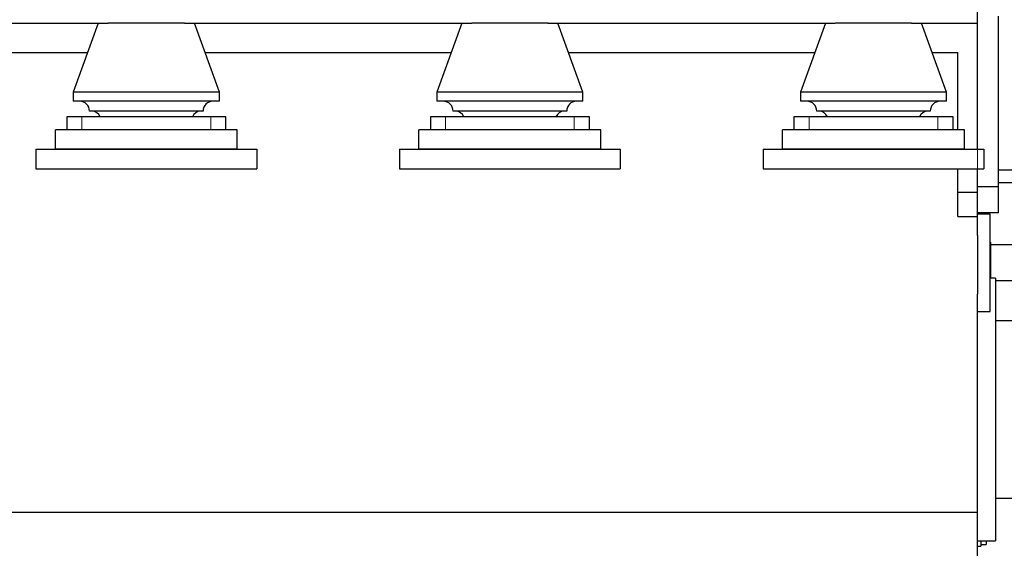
# Model space of a CAD drawing. Header units: inches. Extents: x 0 to 23760, y -13 to 16800.
# Tile 221 of 245: x 19094 to 20611, y 10818 to 11632. Entities that reach past the tile are written whole.
import ezdxf

# ---------------------------------------------------------------- set-up
doc = ezdxf.new("R2010")
doc.units = ezdxf.units.IN
doc.layers.add('1', color=7, linetype='Continuous', true_color=0xffffff)
doc.layers.add('254', color=7, linetype='Continuous', true_color=0xffffff)
doc.styles.add('latin_extended', font='simplex.shx')
doc.dimstyles.get("Standard").update_dxf_attribs({"dimtxt": 0.18, "dimasz": 0.18, "dimexe": 0.18, "dimexo": 0.0625, "dimgap": 0.09, "dimtad": 0, "dimtih": 1, "dimtoh": 1, "dimdec": 4, "dimzin": 0, "dimdsep": 46, "dimtxsty": 'Standard', "dimcen": 0.09, "dimadec": 0, "dimazin": 0, "dimtfac": 1, "dimtdec": 4, "dimtofl": 0, "dimtmove": 0, "dimatfit": 3, "dimfxl": 1, "dimtolj": 1, "dimtzin": 0, "dimarcsym": 0})

# ---------------------------------------------------------------- blocks, each defined once
blk = doc.blocks.new('_U0')
at = {"layer": '254', "color": 3, "linetype": 'Continuous', "lineweight": 13, "transparency": 16777216}
for p, q in [((20569.4, 11678.9), (20569.4, 9407)), ((15299.4, 11586.4), (15299.4, 9407)), ((15439.4, 9447), (20429.4, 9447))]:
    blk.add_line(p, q, dxfattribs=at)
at = {"layer": '254', "color": 3, "transparency": 16777216}
for points in [[(15439.4, 9470.3), (15439.4, 9423.6), (15299.4, 9447)], [(20429.4, 9423.6), (20429.4, 9470.3), (20569.4, 9447)]]:
    blk.add_solid(points, dxfattribs=at)
at = {"layer": 'Defpoints', "color": 0, "transparency": 16777216}
for p in [(20569.4, 11718.9), (15299.4, 11626.4), (20569.4, 9447)]:
    blk.add_point(p, dxfattribs=at)
at = {"layer": '254', "color": 2, "lineweight": 13, "transparency": 16777216, "insert": (17687.7, 9657), "char_height": 140, "attachment_point": 1, "style": 'latin_extended'}
blk.add_mtext('\\A1;5270', dxfattribs=at)
blk = doc.blocks.new('_U1')
at = {"layer": '254', "color": 3, "linetype": 'Continuous', "lineweight": 13, "transparency": 16777216}
for p, q in [((22477.4, 13394.4), (22477.4, 9407)), ((20569.4, 11142.4), (20569.4, 9407)), ((22337.4, 9447), (20709.4, 9447))]:
    blk.add_line(p, q, dxfattribs=at)
at = {"layer": '254', "color": 3, "transparency": 16777216}
for points in [[(20709.4, 9470.3), (20709.4, 9423.6), (20569.4, 9447)], [(22337.4, 9423.6), (22337.4, 9470.3), (22477.4, 9447)]]:
    blk.add_solid(points, dxfattribs=at)
at = {"layer": 'Defpoints', "color": 0, "transparency": 16777216}
for p in [(22477.4, 13434.4), (20569.4, 11182.4), (20569.4, 9447)]:
    blk.add_point(p, dxfattribs=at)
at = {"layer": '254', "color": 2, "lineweight": 13, "transparency": 16777216, "insert": (21290, 9657), "char_height": 140, "attachment_point": 1, "style": 'latin_extended'}
blk.add_mtext('\\A1;1908', dxfattribs=at)

msp = doc.modelspace()

# ---------------------------------------------------------------- linework, layer by layer
at = {"layer": '1', "color": 2, "linetype": 'Continuous', "lineweight": 25}
for p, q in [((20569.393, 11626.36), (20569.393, 11811.36)), ((20601.393, 11637.36), (20601.393, 11374.36)), ((18228.113, 11626.36), (19230.648, 11626.36)), ((19215.393, 11626.36), (19176.893, 11520.36)), ((19348.131, 11626.36), (19230.651, 11626.36)), ((19348.07, 11626.36), (19790.586, 11626.36)), ((19401.893, 11520.36), (19363.393, 11626.36)), ((19775.393, 11626.36), (19736.893, 11520.36)), ((19908.131, 11626.36), (19790.651, 11626.36)), ((19908.09, 11626.36), (20350.606, 11626.36)), ((19961.893, 11520.36), (19923.393, 11626.36)), ((20335.393, 11626.36), (20296.893, 11520.36)), ((20468.131, 11626.36), (20350.651, 11626.36)), ((20468.11, 11626.36), (20569.393, 11626.36)), ((20521.893, 11520.36), (20483.393, 11626.36)), ((20569.393, 11432.361), (20569.393, 11626.36)), ((18259.714, 11581.36), (19198.97, 11581.36)), ((19379.695, 11581.36), (19759.002, 11581.36)), ((19939.728, 11581.36), (20319.035, 11581.36)), ((20499.677, 11581.36), (20539.393, 11581.36)), ((20539.393, 11462.361), (20539.393, 11581.36)), ((19176.893, 11520.36), (19176.893, 11506.128)), ((19401.893, 11520.36), (19176.893, 11520.36)), ((19401.893, 11506.128), (19401.893, 11520.36)), ((19736.893, 11520.36), (19736.893, 11506.128)), ((19961.893, 11520.36), (19736.893, 11520.36)), ((19961.893, 11506.128), (19961.893, 11520.36)), ((20521.893, 11520.36), (20296.893, 11520.36)), ((20296.893, 11520.36), (20296.893, 11506.128)), ((20521.893, 11506.128), (20521.893, 11520.36)), ((19401.893, 11506.128), (19176.893, 11506.128)), ((19961.893, 11506.128), (19736.893, 11506.128)), ((20521.893, 11506.128), (20296.893, 11506.128)), ((19166.893, 11482.36), (19166.893, 11462.36)), ((19190.199, 11482.36), (19166.893, 11482.36)), ((19388.587, 11482.36), (19190.199, 11482.36)), ((19376.893, 11491.128), (19201.893, 11491.128)), ((19411.893, 11482.36), (19388.587, 11482.36)), ((19411.893, 11462.36), (19411.893, 11482.36)), ((19726.893, 11482.36), (19726.893, 11462.36)), ((19750.199, 11482.36), (19726.893, 11482.36)), ((19948.587, 11482.36), (19750.199, 11482.36)), ((19936.893, 11491.128), (19761.893, 11491.128)), ((19971.893, 11482.36), (19948.587, 11482.36)), ((19971.893, 11462.36), (19971.893, 11482.36)), ((20310.199, 11482.36), (20286.893, 11482.36)), ((20286.893, 11482.36), (20286.893, 11462.36)), ((20508.587, 11482.36), (20310.199, 11482.36)), ((20496.893, 11491.128), (20321.893, 11491.128)), ((20531.893, 11482.36), (20508.587, 11482.36)), ((20531.893, 11462.36), (20531.893, 11482.36)), ((19429.393, 11462.36), (19149.393, 11462.36)), ((19149.393, 11432.36), (19149.393, 11462.36)), ((19429.393, 11432.36), (19429.393, 11462.36)), ((19989.393, 11462.36), (19709.393, 11462.36)), ((19709.393, 11432.36), (19709.393, 11462.36)), ((19989.393, 11432.36), (19989.393, 11462.36)), ((20549.393, 11462.36), (20269.393, 11462.36)), ((20269.393, 11432.36), (20269.393, 11462.36)), ((20549.393, 11432.36), (20549.393, 11462.36)), ((19119.393, 11432.36), (19459.393, 11432.36)), ((19119.393, 11432.36), (19119.393, 11402.36)), ((19429.393, 11432.36), (19149.393, 11432.36)), ((19459.393, 11432.36), (19459.393, 11402.36)), ((19679.393, 11432.36), (20019.393, 11432.36)), ((19679.393, 11432.36), (19679.393, 11402.36)), ((19989.393, 11432.36), (19709.393, 11432.36)), ((20019.393, 11432.36), (20019.393, 11402.36)), ((20239.393, 11432.36), (20579.393, 11432.36)), ((20239.393, 11432.36), (20239.393, 11402.36)), ((20549.393, 11432.36), (20269.393, 11432.36)), ((20579.393, 11432.36), (20579.393, 11402.36)), ((19119.393, 11402.36), (19459.393, 11402.36)), ((19679.393, 11402.36), (20019.393, 11402.36)), ((20239.393, 11402.36), (20579.393, 11402.36)), ((20539.393, 11366.16), (20539.393, 11402.361)), ((20569.393, 11366.16), (20569.393, 11402.361)), ((20823.393, 11400.316), (20601.393, 11400.316)), ((20601.393, 11374.36), (20569.393, 11374.36)), ((20823.393, 11380.36), (20601.393, 11380.36)), ((20601.393, 11374.36), (20601.393, 11334.36)), ((20539.393, 11328.718), (20539.393, 11366.16)), ((20539.393, 11366.16), (20569.393, 11366.16)), ((20569.393, 11328.718), (20569.393, 11366.16)), ((20539.393, 11328.718), (20569.393, 11328.718)), ((20601.393, 11334.36), (20569.393, 11334.36)), ((20588.893, 11332.36), (20569.393, 11332.36)), ((20569.393, 11299.382), (20569.393, 11328.718)), ((20588.893, 11310.393), (20588.893, 11332.36)), ((20569.393, 11299.382), (20569.393, 11209.075)), ((20588.893, 11182.36), (20588.893, 11310.393)), ((20589.393, 11289.36), (20588.893, 11289.36)), ((20589.393, 11289.36), (20589.393, 11276.206)), ((20630.393, 11284.86), (20589.393, 11284.86)), ((20589.393, 11276.206), (20589.393, 11233.86)), ((20597.393, 11233.86), (20588.893, 11233.86)), ((20597.393, 11233.86), (20597.393, 10828.86)), ((20597.393, 11229.86), (20630.393, 11229.86)), ((20569.393, 10873.424), (20569.393, 11209.075)), ((20569.393, 11182.36), (20588.893, 11182.36)), ((15234.393, 10873.424), (20569.393, 10873.424)), ((20569.393, 10801.36), (20569.393, 10873.424)), ((20569.393, 10828.86), (20597.393, 10828.86)), ((20574.893, 10828.886), (20574.893, 10820.86)), ((20582.893, 10828.86), (20582.893, 10823.41)), ((20569.393, 10820.86), (20574.893, 10820.86)), ((20574.893, 10823.41), (20582.893, 10823.41))]:
    msp.add_line(p, q, dxfattribs=at)
at = {"layer": '1', "color": 110, "linetype": 'Continuous', "lineweight": 13}
for p, q in [((19190.199, 11462.36), (19190.199, 11482.36)), ((19388.587, 11462.36), (19388.587, 11482.36)), ((19750.199, 11462.36), (19750.199, 11482.36)), ((19948.587, 11462.36), (19948.587, 11482.36)), ((20310.199, 11462.36), (20310.199, 11482.36)), ((20508.587, 11462.36), (20508.587, 11482.36)), ((20589.393, 11276.206), (20588.893, 11276.206))]:
    msp.add_line(p, q, dxfattribs=at)
at = {"layer": '1', "color": 2, "linetype": 'Continuous', "lineweight": 25}
for centre, start, end in [((19186.893, 11491.128), 0, 90), ((19391.893, 11491.128), 90, 180), ((19746.893, 11491.128), 0, 90), ((19951.893, 11491.128), 90, 180), ((20306.893, 11491.128), 0, 90), ((20511.893, 11491.128), 90, 180), ((19204.728, 11476.173), 24.359101, 85.546788), ((19374.058, 11476.173), 94.453212, 155.640899), ((19764.728, 11476.173), 24.359101, 85.546788), ((19934.058, 11476.173), 94.453212, 155.640899), ((20324.728, 11476.173), 24.359101, 85.546788), ((20494.058, 11476.173), 94.453212, 155.640899)]:
    msp.add_arc(centre, 15, start, end, dxfattribs=at)
for points, knots in [([(20828.395, 11167.86), (20809.144, 11167.86), (20770.643, 11167.86), (20693.643, 11167.86), (20635.893, 11167.86), (20597.393, 11167.86)], [0, 0, 0, 0, 0.2500088, 0.50000587, 1, 1, 1, 1]), ([(20597.393, 10894.86), (20635.893, 10894.86), (20682.093, 10894.86), (20735.993, 10894.86), (20759.093, 10894.86), (20782.192, 10894.86), (20805.296, 10894.86), (20820.699, 10894.86), (20828.402, 10894.86)], [0, 0, 0, 0, 0.49997969, 0.59997563, 0.69997157, 0.79996751, 0.89996345, 1, 1, 1, 1])]:
    msp.add_open_spline(points, degree=3, knots=knots, dxfattribs=at)

# ---------------------------------------------------------------- dimensions: what is measured, and where the dimension line sits
at = {"layer": '254', "color": 2, "linetype": 'Continuous', "lineweight": 13}
for p1, p2, override, picture, middle in [((22477.373, 13434.36), (20569.393, 11182.36), {"dimscale": 40, "dimtxt": 3.5, "dimasz": 3.5, "dimexe": 1, "dimexo": 1, "dimgap": 1.75, "dimtad": 1, "dimtih": 1, "dimtoh": 0, "dimdec": 0, "dimlfac": 1, "dimzin": 8, "dimdsep": 46, "dimlunit": 2, "dimtxsty": 'latin_extended', "dimsah": 1, "dimse1": 0, "dimse2": 0, "dimsd1": 0, "dimsd2": 0, "dimclrd": 3, "dimclre": 3, "dimclrt": 2, "dimtol": 0, "dimtm": -0.1, "dimtfac": 0.714286, "dimtdec": 3, "dimtofl": 1, "dimtmove": 0, "dimtzin": 8, "dimlwd": 13, "dimlwe": 13}, '_U1', (21523.383, 9446.967)), ((15299.393, 11626.36), (20569.393, 11718.86), {"dimscale": 40, "dimtxt": 3.5, "dimasz": 3.5, "dimexe": 1, "dimexo": 1, "dimgap": 1.75, "dimtad": 1, "dimtih": 1, "dimtoh": 0, "dimdec": 2, "dimlfac": 1, "dimzin": 8, "dimdsep": 46, "dimlunit": 2, "dimtxsty": 'latin_extended', "dimsah": 1, "dimse1": 0, "dimse2": 0, "dimsd1": 0, "dimsd2": 0, "dimclrd": 3, "dimclre": 3, "dimclrt": 2, "dimtol": 0, "dimtm": -0.1, "dimtfac": 0.714286, "dimtdec": 3, "dimtofl": 1, "dimtmove": 0, "dimtzin": 8, "dimlwd": 13, "dimlwe": 13}, '_U0', (17934.393, 9446.967))]:
    dim = msp.add_linear_dim(base=(20569.393, 9446.967), p1=p1, p2=p2, dimstyle='Standard', override=override, dxfattribs=at)
    dim.commit()
    dim.dimension.update_dxf_attribs({"geometry": picture, "text_midpoint": middle, "dimtype": 160})

doc.saveas('drawing.dxf')
